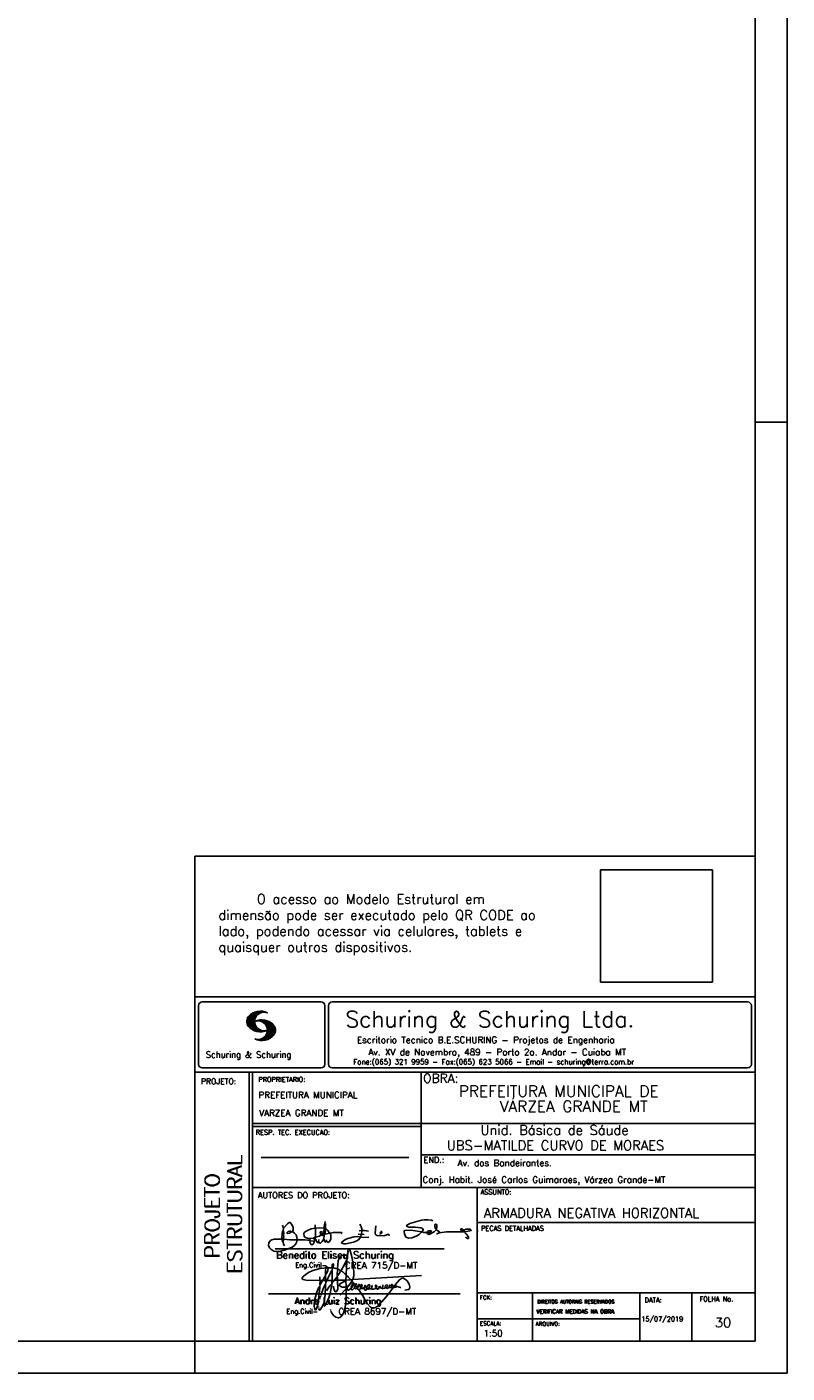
# Model space of a CAD drawing. Extents: x 0 to 119, y 0 to 84.
# Tile 7 of 8: x 95 to 119, y 0 to 42. Entities that reach past the tile are written whole.
import ezdxf

# ---------------------------------------------------------------- set-up
doc = ezdxf.new("R2010")
doc.units = 0
doc.header["$MEASUREMENT"] = 0
doc.layers.get('0').update_dxf_attribs({"linetype": 'CONTINUOUS'})
for name, color, linetype in [('1', 1, 'CONTINUOUS'), ('2', 2, 'CONTINUOUS'), ('8', 8, 'CONTINUOUS')]:
    doc.layers.add(name, color=color, linetype=linetype)
doc.styles.get("Standard").update_dxf_attribs({"font": 'ROMANS.SHX'})
picture_1 = doc.add_image_def('image1.png', size_in_pixel=(300, 300))

# ---------------------------------------------------------------- blocks, each defined once
blk = doc.blocks.new('assinaturabenedito')
at = {"color": 162}
for points in [[(80.21, 160.29), (79.88, 160.45), (79.72, 161.68), (80.29, 161.77), (80.46, 162.01), (80.54, 163.49), (80.37, 163.74), (80.54, 164.8), (80.46, 166.12), (80.29, 166.36), (80.37, 167.51), (82.43, 169.81), (83.41, 170.39), (83.9, 170.39), (84.81, 169.48), (85.38, 167.84), (85.46, 166.36), (85.13, 165.71), (86.12, 164.97), (86.94, 163.98), (87.35, 162.83), (87.43, 161.68), (87.19, 161.52), (83.66, 161.52), (80.46, 161.77)], [(80.46, 167.68), (80.21, 167.84), (79.88, 169.07)], [(96.95, 167.51), (96.79, 169.24)], [(101.55, 163.82), (102.04, 164.31), (102.28, 166.78), (102.28, 167.1), (101.55, 167.19), (101.46, 167.51), (101.96, 170.06), (102.28, 169.81), (102.28, 167.27)], [(101.96, 170.06), (102.04, 170.96)], [(120.99, 164.31), (121.24, 166.12), (121.16, 167.19), (120.66, 168.66), (120.09, 169.57)], [(135.35, 163.57), (135.27, 164.23), (135.11, 164.31), (132.64, 163.57), (129.12, 163.74), (128.62, 163.9), (128.3, 164.15), (128.05, 164.89), (128.46, 168.66)], [(155.13, 165.22), (153.4, 165.22), (152.58, 165.54), (153.16, 166.78), (152.67, 167.35), (151.85, 167.68), (149.14, 168.01), (145.61, 168.01), (144.71, 168.34), (144.46, 168.91), (146.1, 169.9), (152.17, 171.62), (153.65, 171.87), (155.7, 171.87), (157.43, 171.62), (158.08, 171.29)], [(159.89, 166.69), (159.89, 167.1), (160.22, 167.51), (160.22, 168.91), (160.05, 169.48), (159.56, 169.65), (159.23, 168.99), (159.23, 168.42), (159.56, 167.27), (159.8, 167.19)], [(87.43, 161.36), (87.1, 159.8), (86.04, 158.4), (84.97, 157.66), (81.44, 156.27), (78.16, 155.28), (76.68, 155.28), (75.37, 155.53), (73.73, 156.51), (73.15, 157.25), (72.66, 158.56), (72.74, 159.96), (73.65, 161.11), (74.38, 161.52), (75.53, 161.77), (79.64, 161.77)], [(79.55, 161.85), (79.72, 164.8), (79.88, 165.87), (80.21, 166.28)], [(80.21, 160.29), (80.46, 161.6)], [(84.48, 165.54), (84.15, 165.87), (83.57, 165.87), (82.84, 165.71), (82.1, 165.05), (82.59, 164.8), (83.57, 164.97), (84.48, 165.54)], [(84.48, 165.54), (85.05, 165.63)], [(94.08, 161.03), (91.53, 161.36), (87.43, 161.52)], [(94.32, 162.18), (93.09, 162.18), (91.53, 162.83), (91.12, 163.41), (90.96, 164.8), (91.29, 165.38), (92.52, 166.2), (94.82, 167.1), (97.03, 167.43), (97.11, 162.92)], [(94.08, 161.03), (94.32, 162.18), (95.88, 162.34), (96.21, 162.59), (96.95, 162.67)], [(96.87, 161.77), (96.54, 161.77), (95.88, 162.26)], [(96.29, 160.7), (96.87, 161.52)], [(98.59, 160.54), (98.1, 159.96), (97.61, 160.37), (97.36, 161.44), (96.87, 161.6), (97.03, 162.75), (99.08, 163.33), (99.9, 163.9), (100.48, 163.74), (101.3, 164.07), (101.55, 163.9), (101.38, 162.01)], [(101.46, 167.43), (99.17, 167.76), (97.11, 167.51)], [(98.59, 160.54), (99.17, 159.71), (99.58, 159.63), (100.56, 160.62), (101.38, 161.93), (102.12, 160.29), (102.69, 160.78), (103.6, 160.12), (104.42, 160.54), (104.99, 161.85), (104.99, 163.9), (104.66, 164.97), (106.3, 165.3), (110.57, 165.22), (110.74, 164.97), (110.49, 164.56)], [(98.59, 160.54), (98.76, 161.6)], [(99.9, 163.9), (100.48, 164.8), (100.4, 165.63), (99.9, 165.79), (99.49, 165.22), (99.58, 164.23), (99.82, 164.15)], [(101.3, 164.07), (101.55, 167.1)], [(102.04, 164.31), (104.58, 164.97)], [(104.34, 164.97), (103.51, 166.36), (102.69, 166.94), (102.37, 166.94)], [(102.78, 160.78), (102.86, 161.52)], [(110.74, 160.29), (110.57, 159.96), (110.74, 159.63), (111.88, 159.39), (112.87, 159.39), (116.89, 160.21), (118.53, 160.86), (119.68, 161.6), (120.5, 162.83)], [(110.74, 160.29), (112.29, 161.44), (113.94, 162.18), (117.22, 163.08), (118.86, 163.16), (122.22, 162.59), (124.85, 162.83)], [(120.83, 164.15), (119.19, 164.39)], [(121.16, 166.36), (119.76, 166.04)], [(120.83, 164.15), (120.58, 163)], [(120.83, 164.15), (121.07, 164.31), (122.47, 164.23)], [(121.24, 166.2), (121.48, 166.36), (122.55, 166.36), (124.6, 165.87)], [(130.84, 164.8), (130.76, 165.22), (131.25, 165.79), (131.58, 165.71), (131.66, 165.3), (131.41, 164.97), (130.84, 164.8)], [(130.84, 164.8), (130.76, 164.48), (130.92, 164.23)], [(152.26, 165.38), (152.17, 165.54), (151.11, 165.79), (146.68, 166.53), (143.56, 166.36), (143.23, 166.2), (143.15, 165.79), (143.31, 164.56), (144.13, 162.83), (145.61, 162.26), (147.25, 162.51), (149.38, 163.33), (151.02, 164.23), (152.26, 165.38)], [(152.26, 165.38), (152.5, 165.54)], [(155.21, 165.05), (155.13, 165.3), (155.37, 165.71), (156.03, 166.04), (157.26, 166.2), (157.43, 165.87), (157.18, 165.54), (156.6, 165.3), (155.21, 165.05)], [(155.21, 165.05), (155.29, 164.48), (156.19, 164.23), (158.82, 165.63), (159.89, 166.69), (161.36, 165.79), (161.61, 165.3), (161.61, 165.13), (161.12, 164.89), (160.3, 164.64), (159.97, 164.72)], [(161.61, 165.13), (165.22, 165.63), (174, 165.63), (174.41, 165.71), (174.49, 166.28)], [(176.63, 162.1), (176.63, 162.75), (175.81, 164.15), (174.99, 164.97), (174.82, 165.63), (177.36, 166.04), (178.02, 166.28), (178.02, 166.53), (177.78, 166.86), (177.36, 166.94), (175.56, 166.94), (174.66, 166.61), (174.49, 166.36), (173.02, 166.2), (172.61, 166.69), (172.93, 167.19), (173.34, 167.19), (173.75, 166.86), (173.84, 166.45)], [(173.59, 165.63), (173.59, 166.12)], [(174.82, 165.63), (174.58, 165.71)], [(176.63, 162.1), (176.13, 162.1), (175.07, 162.75)], [(176.63, 162.1), (176.63, 162.1)], [(181.55, 165.95), (181.47, 166.12)], [(80.21, 160.29), (80.37, 159.22), (80.87, 158.32)], [(94.08, 161.03), (94.08, 160.86)], [(96.29, 160.7), (94.24, 160.86), (94.08, 160.21), (94.57, 159.14), (95.39, 158.89), (95.8, 159.22), (96.29, 160.29), (96.29, 160.7)]]:
    blk.add_lwpolyline(points, dxfattribs=at)
blk = doc.blocks.new('assinaturanadre')
at = {"color": 162}
for points in [[(-221.7, -2.3), (-221, 0.6), (-220.9, 2.9), (-221.5, 9.6), (-222.8, 15.9), (-224, 19.9), (-224.6, 20.6), (-224.9, 20.7), (-225.2, 20.2), (-225.2, 19.5)], [(-225.9, 15.1), (-226, 13.5), (-226.3, 12), (-226.6, 11.7), (-227.6, 9.5), (-230.5, 4.4), (-229.3, 3.4), (-229.1, 3.4), (-227.4, 1.9), (-226.7, 1.6), (-226.6, 0.8), (-226.9, -2.5), (-226.8, -7.8), (-226.5, -8.7), (-226.9, -9.4), (-226.6, -10.7), (-226.7, -17.3), (-227.1, -21.3), (-227.8, -23.8), (-228.8, -27.2), (-229.6, -28.6), (-230.7, -29.9), (-231.5, -30.5), (-232.5, -30.7), (-234.4, -30.3), (-235.9, -29.2), (-237.4, -27.3), (-238.1, -25.8)], [(-225.3, 18.9), (-225.7, 15.3), (-225.9, 15.1), (-226.3, 15.3), (-226.4, 15.6), (-227.2, 16), (-229.1, 16), (-230.7, 15.2), (-231.9, 13.7), (-232.6, 11.7), (-233, 8.7), (-233.2, 5.9), (-233, 5.4), (-233.3, 2.6), (-233.3, 1.1), (-233.1, 0.6), (-233.3, -0.1), (-233.2, -0.7), (-233.2, -2.6), (-233.7, -2.8), (-235.2, -2.8), (-235.1, -2.2), (-233.4, -0.2)], [(-226.3, 12), (-226.1, 11.9), (-226.1, 10.8), (-226.7, 1.7)], [(-225.3, 18.9), (-225.5, 18.9), (-225.5, 18.5)], [(-225.3, 18.9), (-225.2, 19)], [(-240.5, 6.6), (-246, 6.1), (-251.4, 4.4), (-254.6, 2.9), (-256.8, 1.6), (-258.4, 0.4), (-259, -0.3), (-259.4, -1.1), (-259.4, -1.5), (-258.9, -2.1), (-256.4, -2.8), (-246.5, -3), (-246.2, -2.8), (-246.4, -0.3)], [(-242.2, 0.2), (-243.2, -1.2), (-244, -3), (-246.2, -3)], [(-237.2, 6.7), (-236.9, 6.2), (-237.2, 4.7), (-237.6, 4.3), (-241.1, -3), (-242, -3), (-242.1, 0.8), (-242, 1.5), (-241.5, 1.9), (-240.4, 4.6), (-240.2, 6.6), (-237.4, 6.6), (-237.2, 6.7)], [(-241.9, 6.5), (-242.1, 4.5), (-242, 1.5)], [(-240.5, 6.6), (-240.5, 7), (-241.1, 7.4), (-241.6, 7.2), (-241.8, 6.6)], [(-237.3, 4.5), (-237, 4.1), (-237.1, -2.7), (-237.4, -2.9), (-240.9, -2.9)], [(-240.5, 6.6), (-240.3, 6.6)], [(-237.2, 6.7), (-237, 8.8), (-236.8, 9.3), (-236.5, 9.4), (-236.1, 9.3), (-236, 8.5), (-236.3, 7.1), (-236.6, 6.4), (-236.9, 6.3)], [(-236.5, 6.5), (-235, 6.3), (-233.3, 5.8)], [(-233, 5.4), (-232.7, 5.5), (-230.6, 4.3), (-232.4, 1.6), (-233, 0.9)], [(-230.5, 4.4), (-230.5, 4.4)], [(-226.6, 0.8), (-226.4, 0.8), (-225.2, -0.2), (-225, -0.7), (-223.7, -1.9), (-223.7, -2.4), (-226.8, -2.6)], [(-221.7, -2.3), (-170.7, 0.8)], [(-246.1, -3), (-246.2, -5.8), (-246.1, -6), (-246.4, -7.4), (-246.3, -8.5), (-246.9, -14.5), (-247.6, -20), (-248.4, -23.3), (-249.2, -24.7), (-249.5, -24.9), (-250.1, -24.3), (-250.4, -21.9), (-250.4, -19.9), (-250, -16.8), (-248.4, -11.5), (-246.9, -8), (-246.5, -7.6)], [(-241.9, -4.1), (-242.1, -5.8), (-242, -6), (-242, -7.7), (-242.2, -13.1), (-242.8, -17.4), (-243.4, -20), (-244.7, -22.8), (-246.1, -24.7), (-246.5, -24.9), (-246.8, -24.7), (-247.2, -23.7)], [(-244.3, -3), (-245.3, -5), (-246, -5.8)], [(-242.1, -5.7), (-242.4, -6), (-243.5, -8.3), (-245.6, -14)], [(-242, -2.9), (-243.9, -3)], [(-237.1, -3), (-237.3, -3.9), (-237.3, -4.5), (-237.1, -4.7), (-237.6, -5.8), (-237.4, -6.2), (-238, -9.8), (-238.6, -12.6), (-239.7, -15.9), (-241.8, -20.8), (-242.6, -21.8), (-243.3, -22.1)], [(-241.1, -3), (-241.5, -4), (-241.9, -4.1), (-242, -3.1)], [(-237.6, -5.8), (-239, -7.2), (-241.4, -10.6)], [(-235.3, -2.6), (-235.8, -3), (-237.1, -2.9)], [(-235.9, -3), (-236.1, -3.6), (-237, -4.6)], [(-233.1, -2.8), (-233, -9.3), (-233.2, -9.9), (-233.9, -11.2), (-234.3, -11.3), (-234.9, -11), (-235.4, -10.3), (-236.1, -8.1), (-236.2, -7.2)], [(-226.9, -2.6), (-233.2, -2.7)], [(-226.8, -7.6), (-227.8, -7.9), (-229.6, -7.9), (-230.7, -7.5), (-231.7, -6.7), (-231.8, -6), (-231, -5.1), (-228.3, -3.8), (-227.7, -3.8)], [(-226.9, -9.3), (-231.2, -13.8)], [(-222.4, -3.3), (-222.4, -3.7), (-225, -6.8), (-226.6, -7.4)], [(-226, -8.5), (-226.4, -8.6)], [(-225.1, -6.9), (-226, -8.5), (-225.9, -8.8), (-226, -9.7), (-225.5, -10), (-225, -10), (-223.2, -9)], [(-221.7, -2.3), (-223.6, -2.4)], [(-221.4, -4.9), (-222.2, -5.3), (-222.3, -6.1), (-222.8, -6.7), (-223.1, -8), (-223.1, -8.9), (-222.7, -9.8), (-222.3, -9.9), (-222, -9.8), (-220.5, -8.5)], [(-221.2, -5.1), (-221.3, -6.1), (-221.6, -6.7), (-222.4, -8.1), (-222.9, -8.4)], [(-221.9, -2.4), (-222.4, -3.3), (-222.8, -2.9), (-222.8, -2.6)], [(-222.4, -3.7), (-221.4, -4.4), (-221.4, -4.9), (-220.8, -5.2), (-220.3, -5.9), (-220, -6), (-219.5, -5.3), (-219.1, -5.3), (-219, -5.5), (-219.4, -6.5), (-220, -7), (-220.2, -7.6), (-220.5, -8.5), (-220, -9), (-219.6, -9.1), (-218.4, -8.5), (-217.9, -9.4), (-217.3, -9.7), (-216, -9.1), (-215.7, -8.7), (-215, -9), (-214.3, -9), (-213, -7.8), (-212.9, -7.1), (-212.7, -6.6), (-212.4, -6.6), (-212.2, -6.9), (-212.3, -7.8), (-212.6, -8.1), (-213, -8)], [(-220, -6), (-219.8, -6.7)], [(-219.8, -6.8), (-219.9, -7.1)], [(-219.8, -6.9), (-218.6, -7.9), (-218.3, -7.7), (-217.6, -6.2), (-217.3, -5.8), (-216.9, -6), (-216.8, -6.8), (-217.6, -7.8), (-218.4, -8.2), (-218.5, -8)], [(-218.4, -8.2), (-218.4, -8.5)], [(-190.5, -6.8), (-189.5, -7.3), (-189.8, -7.8), (-190.4, -8.1), (-191.6, -8), (-195.8, -13.7), (-200.2, -18.9), (-203.3, -21.9), (-205, -23), (-206.1, -23.3), (-207.5, -23.2), (-208.5, -22.7), (-210.9, -20.2), (-212.6, -17.7), (-213.8, -15.2), (-216.8, -10.6), (-217.2, -9.8)], [(-215.5, -8.3), (-215.9, -7.7), (-215.9, -6.8), (-215.5, -6), (-215.2, -6), (-215, -6.3), (-214.9, -7.2), (-215.5, -8.3)], [(-215.5, -8.3), (-215.5, -8.6)], [(-212.7, -8.1), (-213, -9.4), (-212.9, -9.8), (-212.3, -10), (-211.2, -9.5), (-210.9, -9.3), (-211.3, -8.6), (-211.3, -8.1), (-210.9, -7.2), (-210, -6.1), (-209.3, -6), (-209.1, -7.2), (-209.5, -8.1), (-210.4, -9.1), (-210.2, -9.4), (-208.7, -9.2), (-207.9, -8.6), (-207.4, -6.8), (-207.5, -6.4)], [(-212.7, -6.6), (-212.9, -6.3)], [(-210.4, -9.1), (-210.9, -9.2)], [(-204.5, -8.1), (-204.5, -8.5), (-205.3, -9.1), (-206.3, -9.5), (-207.5, -9.3), (-207.9, -8.8)], [(-204.5, -8.1), (-204, -7.8), (-204, -7), (-204.4, -6.4), (-204.8, -6.4), (-204.9, -7.7), (-204.5, -8.1)], [(-202.2, -7.2), (-202.1, -8.1), (-203, -9.3), (-203.5, -9.3), (-204.5, -8.6)], [(-201.4, -7.1), (-201.5, -7.5), (-201.3, -8.2), (-200.6, -8.7), (-200, -8.7)], [(-201.1, -6.5), (-201.1, -6.5)], [(-196.3, -7.5), (-197.2, -8.3), (-198.1, -8.7), (-199.2, -9), (-199.8, -9), (-199.9, -8.6), (-199.5, -7.1), (-199.5, -6.2)], [(-196.3, -7.5), (-196.1, -6.8), (-196.2, -6.4), (-197, -6.2), (-197.6, -6.8), (-197.7, -7.3), (-197.7, -7.8), (-197.5, -8.2)], [(-194.8, -7.9), (-195.8, -8.7), (-196.5, -8.8), (-197.2, -8.4)], [(-194.8, -7.2), (-194.3, -6.7), (-194.3, -6.4), (-194.8, -6.7), (-194.8, -7.2)], [(-194.8, -7.2), (-194.8, -8), (-194.6, -8.1), (-193.1, -8.1), (-192.1, -7.8), (-191.7, -8)], [(-192.1, -7.7), (-191.7, -7.1), (-192, -6.5), (-192.6, -6), (-193.1, -6), (-193.3, -7.1), (-192.6, -7.8)], [(-190.5, -6.8), (-191.3, -7.9)], [(-190.5, -6.8), (-190.2, -6.2), (-187.1, -2.4), (-185.6, -1.4), (-184.4, -1.2), (-182.5, -2.2), (-181.3, -3.2), (-179.9, -5.6), (-179.4, -7.6), (-179.6, -8.8), (-180.2, -9.6), (-183, -10)], [(-189.4, -7.2), (-189.1, -7), (-188.8, -7.3)], [(-189.4, -7.2), (-189.2, -7.6), (-188.7, -7.4), (-187.4, -7.8), (-186.7, -7.8), (-186.5, -8.1), (-186.1, -8.2)], [(-246.8, -18.6), (-246.9, -19.1)], [(-246.4, -16.4), (-246.4, -16.8)], [(-246.1, -15.4), (-246.2, -16.1)], [(-245.8, -14.5), (-245.9, -15)], [(-185.4, -10.8), (-185.2, -10.8)], [(-247.3, -22.3), (-247.3, -22.9)], [(-238.4, -24.6), (-238.4, -24.8)], [(-238.3, -25.2), (-238.2, -25.5)]]:
    blk.add_lwpolyline(points, dxfattribs=at)

msp = doc.modelspace()

# ---------------------------------------------------------------- linework, layer by layer
at = {"layer": '1', "linetype": 'Continuous'}
for p, q in [((118.9, 0), (118.9, 84.1)), ((117.9, 29.7), (118.9, 29.7)), ((100.4, 0), (100.4, 1)), ((0, 0), (118.9, 0))]:
    msp.add_line(p, q, dxfattribs=at)
at = {"layer": '2', "linetype": 'Continuous'}
for p, q in [((100.4, 1), (100.4, 16.143)), ((117.9, 16.143), (100.4, 16.143)), ((100.4, 11.755), (117.9, 11.755)), ((100.516, 11.477), (100.516, 9.648)), ((100.632, 11.594), (104.349, 11.594)), ((104.465, 11.477), (104.465, 9.648)), ((104.579, 11.477), (104.579, 9.648)), ((104.695, 11.594), (117.668, 11.594)), ((117.784, 11.477), (117.784, 9.648)), ((102.022, 10.958), (102.364, 11.3)), ((102.022, 10.972), (102.346, 11.296)), ((102.022, 10.986), (102.328, 11.292)), ((102.022, 11), (102.308, 11.286)), ((102.024, 10.946), (102.381, 11.303)), ((102.024, 11.017), (102.288, 11.281)), ((102.027, 10.934), (102.396, 11.304)), ((102.027, 11.033), (102.265, 11.272)), ((102.029, 10.922), (102.412, 11.306)), ((102.032, 10.911), (102.427, 11.306)), ((102.032, 11.053), (102.239, 11.26)), ((102.036, 10.901), (102.442, 11.307)), ((102.039, 11.074), (102.211, 11.245)), ((102.04, 10.891), (102.456, 11.307)), ((102.044, 10.88), (102.469, 11.306)), ((102.049, 10.871), (102.321, 11.143)), ((102.053, 11.102), (102.174, 11.223)), ((102.054, 10.862), (102.302, 11.111)), ((102.059, 10.853), (102.292, 11.086)), ((102.064, 10.844), (102.284, 11.064)), ((102.071, 10.837), (102.28, 11.046)), ((102.077, 10.829), (102.276, 11.028)), ((102.084, 10.822), (102.274, 11.012)), ((102.091, 10.814), (102.273, 10.997)), ((102.097, 10.807), (102.27, 10.981)), ((102.105, 10.8), (102.273, 10.969)), ((102.112, 10.793), (102.274, 10.955)), ((102.119, 10.786), (102.275, 10.942)), ((102.331, 10.999), (102.346, 11.013)), ((102.349, 11.002), (102.365, 11.018)), ((102.363, 11.002), (102.385, 11.024)), ((102.378, 11.002), (102.402, 11.027)), ((102.392, 11.003), (102.419, 11.03)), ((102.405, 11.001), (102.435, 11.032)), ((102.409, 11.231), (102.483, 11.306)), ((102.417, 11), (102.452, 11.034)), ((102.43, 10.998), (102.466, 11.034)), ((102.438, 11.247), (102.496, 11.304)), ((102.441, 10.995), (102.481, 11.035)), ((102.452, 10.992), (102.496, 11.035)), ((102.463, 11.257), (102.508, 11.303)), ((102.464, 10.99), (102.509, 11.035)), ((102.475, 10.986), (102.523, 11.035)), ((102.482, 11.262), (102.521, 11.301)), ((102.484, 10.982), (102.536, 11.034)), ((102.494, 10.978), (102.548, 11.032)), ((102.502, 11.269), (102.533, 11.299)), ((102.505, 10.974), (102.562, 11.031)), ((102.514, 10.969), (102.574, 11.029)), ((102.518, 11.27), (102.545, 11.297)), ((102.522, 10.963), (102.585, 11.026)), ((102.532, 10.959), (102.598, 11.024)), ((102.534, 11.272), (102.557, 11.295)), ((102.54, 10.953), (102.609, 11.021)), ((102.549, 10.948), (102.62, 11.018)), ((102.55, 11.274), (102.569, 11.292)), ((102.556, 10.941), (102.631, 11.015)), ((102.565, 10.935), (102.642, 11.012)), ((102.572, 10.928), (102.652, 11.008)), ((102.58, 10.922), (102.663, 11.005)), ((102.586, 10.914), (102.673, 11.001)), ((102.594, 10.908), (102.683, 10.997)), ((102.6, 10.899), (102.693, 10.992)), ((102.607, 10.892), (102.702, 10.988)), ((102.612, 10.883), (102.712, 10.984)), ((102.618, 10.875), (102.722, 10.979)), ((102.624, 10.867), (102.73, 10.973)), ((102.629, 10.858), (102.74, 10.969)), ((102.634, 10.848), (102.749, 10.963)), ((102.638, 10.839), (102.757, 10.958)), ((102.643, 10.83), (102.766, 10.952)), ((102.648, 10.818), (102.776, 10.945)), ((102.652, 10.807), (102.785, 10.939)), ((102.127, 10.78), (102.278, 10.931)), ((102.134, 10.773), (102.28, 10.919)), ((102.142, 10.767), (102.283, 10.907)), ((102.15, 10.761), (102.286, 10.896)), ((102.158, 10.755), (102.29, 10.886)), ((102.167, 10.749), (102.293, 10.876)), ((102.175, 10.743), (102.297, 10.865)), ((102.183, 10.737), (102.302, 10.856)), ((102.192, 10.732), (102.307, 10.847)), ((102.201, 10.727), (102.312, 10.838)), ((102.21, 10.721), (102.317, 10.829)), ((102.219, 10.717), (102.323, 10.82)), ((102.229, 10.712), (102.329, 10.812)), ((102.238, 10.707), (102.335, 10.804)), ((102.248, 10.703), (102.341, 10.796)), ((102.258, 10.699), (102.348, 10.789)), ((102.268, 10.695), (102.355, 10.781)), ((102.278, 10.69), (102.362, 10.774)), ((102.288, 10.687), (102.369, 10.767)), ((102.299, 10.683), (102.376, 10.761)), ((102.31, 10.68), (102.384, 10.755)), ((102.321, 10.677), (102.392, 10.748)), ((102.332, 10.674), (102.4, 10.742)), ((102.344, 10.671), (102.409, 10.737)), ((102.355, 10.669), (102.418, 10.732)), ((102.367, 10.667), (102.427, 10.727)), ((102.38, 10.665), (102.436, 10.722)), ((102.392, 10.663), (102.446, 10.718)), ((102.405, 10.662), (102.456, 10.713)), ((102.418, 10.661), (102.466, 10.709)), ((102.431, 10.66), (102.477, 10.706)), ((102.445, 10.66), (102.488, 10.703)), ((102.46, 10.66), (102.499, 10.7)), ((102.471, 10.389), (102.896, 10.814)), ((102.474, 10.661), (102.511, 10.697)), ((102.485, 10.389), (102.901, 10.805)), ((102.491, 10.662), (102.524, 10.695)), ((102.499, 10.389), (102.905, 10.795)), ((102.508, 10.664), (102.538, 10.693)), ((102.514, 10.389), (102.908, 10.783)), ((102.525, 10.666), (102.551, 10.691)), ((102.529, 10.39), (102.911, 10.772)), ((102.542, 10.669), (102.566, 10.693)), ((102.544, 10.391), (102.914, 10.761)), ((102.56, 10.673), (102.58, 10.693)), ((102.561, 10.394), (102.916, 10.749)), ((102.577, 10.396), (102.917, 10.736)), ((102.58, 10.678), (102.594, 10.692)), ((102.594, 10.692), (102.597, 10.694)), ((102.595, 10.4), (102.919, 10.724)), ((102.598, 10.683), (102.611, 10.696)), ((102.613, 10.404), (102.919, 10.709)), ((102.617, 10.69), (102.625, 10.698)), ((102.622, 10.554), (102.891, 10.823)), ((102.633, 10.696), (102.64, 10.702)), ((102.633, 10.409), (102.918, 10.695)), ((102.641, 10.587), (102.887, 10.833)), ((102.649, 10.609), (102.882, 10.842)), ((102.653, 10.416), (102.918, 10.68)), ((102.656, 10.795), (102.794, 10.932)), ((102.657, 10.631), (102.875, 10.849)), ((102.66, 10.781), (102.803, 10.924)), ((102.661, 10.649), (102.87, 10.859)), ((102.663, 10.769), (102.812, 10.918)), ((102.665, 10.754), (102.821, 10.909)), ((102.665, 10.668), (102.864, 10.866)), ((102.666, 10.74), (102.829, 10.903)), ((102.666, 10.683), (102.858, 10.874)), ((102.667, 10.698), (102.85, 10.881)), ((102.668, 10.726), (102.837, 10.895)), ((102.668, 10.712), (102.844, 10.888)), ((102.676, 10.425), (102.913, 10.662)), ((102.701, 10.435), (102.91, 10.644)), ((102.73, 10.45), (102.902, 10.622)), ((102.766, 10.472), (102.889, 10.595)), ((102.845, 10.537), (102.858, 10.549)), ((102.35, 10.41), (102.363, 10.422)), ((102.361, 10.407), (102.376, 10.421)), ((102.373, 10.404), (102.39, 10.421)), ((102.384, 10.401), (102.406, 10.423)), ((102.396, 10.398), (102.422, 10.425)), ((102.408, 10.396), (102.44, 10.428)), ((102.42, 10.394), (102.459, 10.433)), ((102.432, 10.392), (102.48, 10.44)), ((102.445, 10.391), (102.504, 10.45)), ((102.458, 10.39), (102.537, 10.469)), ((100.4, 9.4), (117.9, 9.4)), ((100.632, 9.532), (104.349, 9.532)), ((102.1, 5.8), (102.1, 9.4)), ((102.2, 5.8), (102.2, 9.4)), ((104.695, 9.532), (117.668, 9.532)), ((107.469, 6.816), (107.469, 9.4)), ((117.9, 9.4), (117.9, 1)), ((107.469, 7.8), (102.2, 7.8)), ((107.469, 7.7), (102.2, 7.7)), ((107.469, 7.8), (117.9, 7.8)), ((102.47, 6.739), (107.089, 6.739)), ((107.469, 6.816), (117.9, 6.816)), ((107.469, 6.816), (107.469, 5.8)), ((102.1, 1), (102.1, 5.8)), ((102.2, 1), (102.2, 5.8)), ((102.2, 5.8), (117.9, 5.8)), ((109.221, 4.8), (109.221, 5.8)), ((109.221, 1), (109.221, 4.8)), ((109.221, 4.702), (117.9, 4.702)), ((102.911, 3.88), (108.19, 3.88)), ((102.698, 2.48), (108.694, 2.48)), ((109.221, 2.506), (117.9, 2.506)), ((110.947, 1), (110.947, 2.506)), ((114.296, 1), (114.296, 2.506)), ((115.921, 1), (115.921, 2.506)), ((109.221, 1.692), (114.296, 1.692)), ((117.9, 1), (100.4, 1))]:
    msp.add_line(p, q, dxfattribs=at)
for centre, radius, start, end in [((100.632, 11.477), 0.117, 90, 180), ((104.349, 11.477), 0.117, 0, 90), ((104.695, 11.477), 0.117, 90, 180), ((117.668, 11.477), 0.117, 0, 90), ((102.265, 10.982), 0.244, 140.2294, 231.8951), ((102.448, 10.815), 0.492, 63.3933, 138.9091), ((102.563, 10.983), 0.291, 68.8515, 291.1485), ((102.492, 10.544), 0.492, 41.0909, 116.6067), ((102.377, 10.712), 0.291, 248.8515, 111.1485), ((102.448, 11.151), 0.492, 218.2298, 296.6067), ((102.492, 10.88), 0.492, 243.3933, 321.7702), ((102.675, 10.711), 0.244, 308.1049, 39.7706), ((100.632, 9.648), 0.117, 180, 270), ((104.349, 9.648), 0.117, 270, 0), ((104.695, 9.648), 0.117, 180, 270), ((117.668, 9.648), 0.117, 270, 0)]:
    msp.add_arc(centre, radius, start, end, dxfattribs=at)
at = {"layer": '8', "linetype": 'Continuous'}
for p, q in [((117.9, 1), (117.9, 83.1)), ((2.5, 1), (117.9, 1))]:
    msp.add_line(p, q, dxfattribs=at)

# ---------------------------------------------------------------- block references
at = {"xscale": 0.06, "yscale": 0.06, "zscale": 0.06}
msp.add_blockref('assinaturabenedito', (98.348, -5.524), dxfattribs=at)
at = {"linetype": 'Continuous', "xscale": 0.042, "yscale": 0.042, "zscale": 0.042}
msp.add_blockref('assinaturanadre', (114.65, 3.015), dxfattribs=at)

# ---------------------------------------------------------------- texts
at = {"linetype": 'Continuous', "insert": (101.138, 14.958), "char_height": 0.3, "attachment_point": 1}
msp.add_mtext_dynamic_manual_height_columns('^IO acesso ao Modelo Estrutural em dimensão pode ser executado pelo QR CODE ao lado, podendo acessar via celulares, tablets e quaisquer outros dispositivos.', width=10.84065, gutter_width=1.5, heights=[3.742], dxfattribs=at)
at = {"layer": '1', "linetype": 'Continuous'}
for s, height, p in [('PREFEITURA MUNICIPAL DE', 0.35, (108.647, 8.634)), (' VÁRZEA GRANDE MT', 0.35, (109.689, 8.159)), ('Unid. Básica de Sáude', 0.3, (109.322, 7.442)), ('UBS-MATILDE CURVO DE MORAES', 0.3, (108.274, 6.964)), ('Av. dos Bandeirantes.', 0.2, (108.609, 6.466)), ('Conj. Habit. José Carlos Guimaraes, Várzea Grande-MT', 0.2, (107.514, 5.941)), ('ARMADURA NEGATIVA HORIZONTAL', 0.3, (109.43, 4.851))]:
    msp.add_text(s, height=height, dxfattribs=at).set_placement(p)
at = {"layer": '1', "linetype": 'Continuous', "insert": (116.642, 1.729), "char_height": 0.3, "attachment_point": 1}
msp.add_mtext_dynamic_manual_height_columns('30', width=0.86139, gutter_width=1, heights=[0], dxfattribs=at)
at = {"layer": '2', "linetype": 'Continuous'}
for s, height, p in [('Schuring & Schuring Ltda.', 0.5, (105.107, 10.807)), ('Escritorio Tecnico B.E.SCHURING - Projetos de Engenharia', 0.2, (105.465, 10.308)), ('Av. XV de Novembro, 489 - Porto 2o. Andar - Cuiaba MT', 0.2, (105.823, 9.926)), ('Schuring & Schuring', 0.19, (100.744, 9.851)), ('Fone:(065) 321 9959 - Fax:(065) 623 5066 - Email - schuring@terra.com.br', 0.16, (105.353, 9.642)), ('OBRA:', 0.2788, (107.532, 9.07)), ('PROJETO:', 0.175, (100.593, 9.022)), ('PROPRIETARIO:', 0.15, (102.385, 9.097)), ('PREFEITURA MUNICIPAL', 0.2, (102.391, 8.589)), ('VARZEA GRANDE MT', 0.2, (102.412, 8.027)), ('RESP. TEC. EXECUCAO:', 0.15, (102.306, 7.445)), ('END.:', 0.1858, (107.544, 6.565)), ('AUTORES DO PROJETO:', 0.18584, (102.372, 5.464)), ('ASSUNTO:', 0.15, (109.325, 5.581)), ('PECAS DETALHADAS', 0.15, (109.343, 4.447)), ('Benedito Eliseu Schuring', 0.22, (102.938, 3.577)), ('Benedito Eliseu Schuring', 0.22, (102.95, 3.577)), ('Eng.Civil-', 0.15, (103.537, 3.299)), ('CREA 715/D-MT', 0.2, (105.091, 3.263)), ('Andre Luiz Schuring', 0.2, (103.517, 2.158)), ('Andre Luiz Schuring', 0.2, (103.534, 2.149)), ('FCK:', 0.125, (109.301, 2.299)), ('DIREITOS AUTORAIS RESERVADOS', 0.11, (111.095, 2.176)), ('DIREITOS AUTORAIS RESERVADOS', 0.11, (111.104, 2.176)), ('DATA:', 0.15, (114.448, 2.207)), ('FOLHA No.', 0.15, (116.166, 2.238)), ('Eng.Civil-', 0.15, (103.263, 1.853)), ('CREA 8697/D-MT', 0.2, (104.883, 1.825)), ('VERIFICAR MEDIDAS NA OBRA', 0.125, (111.071, 1.862)), ('VERIFICAR MEDIDAS NA OBRA', 0.125, (111.08, 1.862)), ('15/07/2019', 0.15, (114.344, 1.616)), ('ESCALA:', 0.125, (109.307, 1.491)), ('1:50', 0.2, (109.417, 1.144)), ('ARQUIVO:', 0.125, (111.049, 1.476))]:
    msp.add_text(s, height=height, dxfattribs=at).set_placement(p)
for s, p in [('ESTRUTURAL', (101.874, 3.125)), ('ESTRUTURAL', (101.874, 3.095)), ('PROJETO', (101.169, 3.606)), ('PROJETO', (101.169, 3.575))]:
    msp.add_text(s, height=0.45, rotation=90, dxfattribs=at).set_placement(p)

# ---------------------------------------------------------------- pictures from other files: only their frames are drawn
at = {"linetype": 'Continuous'}
image = msp.add_image(picture_1, insert=(113.068, 12.21), size_in_units=(3.507, 3.507), dxfattribs=at)
image.dxf.flags = 15

doc.saveas('drawing.dxf')
